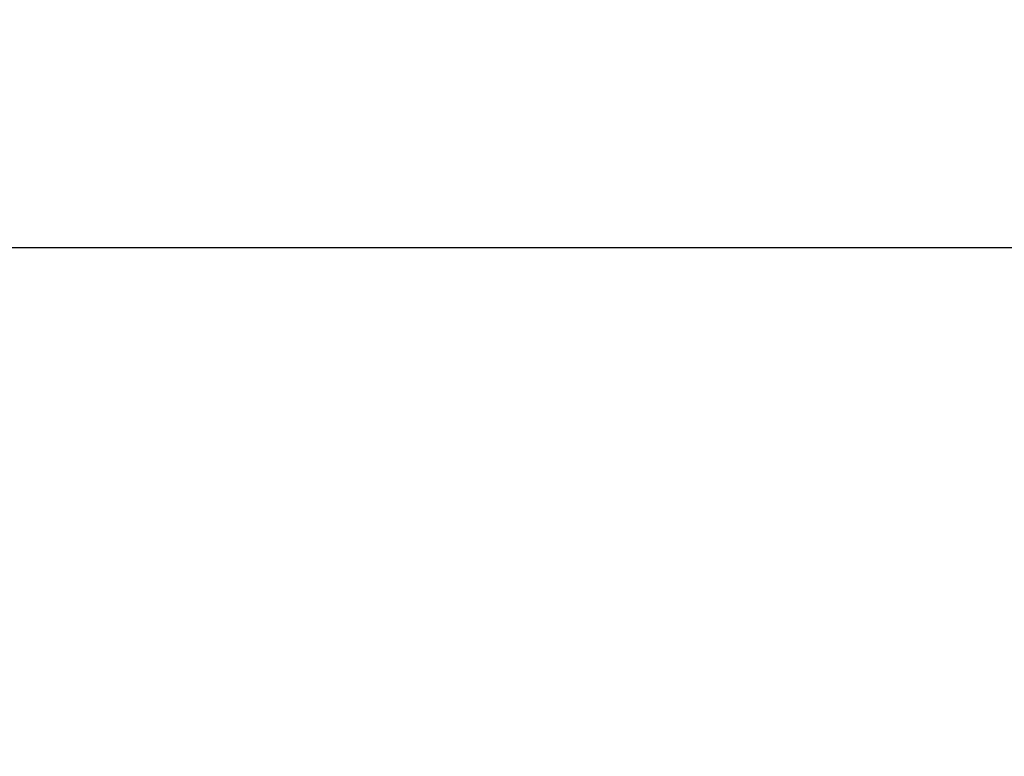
# Model space of a CAD drawing. Header units: centimetres. Extents: x 4120 to 19220, y -7417 to 180.
# Tile 109 of 223: x 12195.16 to 12204.41, y -4513.5 to -4506.59. Entities that reach past the tile are written whole.
import ezdxf

# ---------------------------------------------------------------- set-up
doc = ezdxf.new("R2010")
doc.units = ezdxf.units.CM
doc.layers.add('A_Wyposażenie', color=8, linetype='Continuous')
doc.layers.add('A_Ściany', color=2, linetype='Continuous')

# ---------------------------------------------------------------- blocks, each defined once
blk = doc.blocks.new('wyposażenie blok')
at = {"layer": 'A_Wyposażenie', "color": 8}
blk.add_lwpolyline([(911.4459, -557, -0.414214), (909.9459, -558.5), (852.9459, -558.5, -0.414214), (851.4459, -557), (851.4459, -531.5, -0.414214), (856.4459, -526.5), (906.4459, -526.5, -0.414214), (911.4459, -531.5), (911.4459, -557)], format="xyb", dxfattribs=at)

msp = doc.modelspace()

# ---------------------------------------------------------------- linework, layer by layer
at = {"layer": 'A_Ściany', "color": 7}
msp.add_lwpolyline([(12339.5751, -4681.2297), (12339.5751, -4668.7297), (12331.5751, -4668.7297), (12331.5751, -4623.7297), (12321.5751, -4623.7297), (12321.5751, -4668.7297), (12145.5751, -4668.7296), (12145.5751, -4518.7297), (12321.5751, -4518.7297), (12321.5751, -4523.7297), (12331.5751, -4523.7297), (12331.5751, -4508.7297), (12284.5751, -4508.7297), (12284.5751, -4473.7297), (12274.5751, -4473.7297), (12274.5751, -4508.7297), (12145.5751, -4508.7297), (12145.5751, -4333.7297)], dxfattribs=at)

# ---------------------------------------------------------------- next in the draw order: block references
at = {"layer": 'A_Wyposażenie'}
msp.add_blockref('wyposażenie blok', (11317.5751, -3950.2297), dxfattribs=at)

doc.saveas('drawing.dxf')
